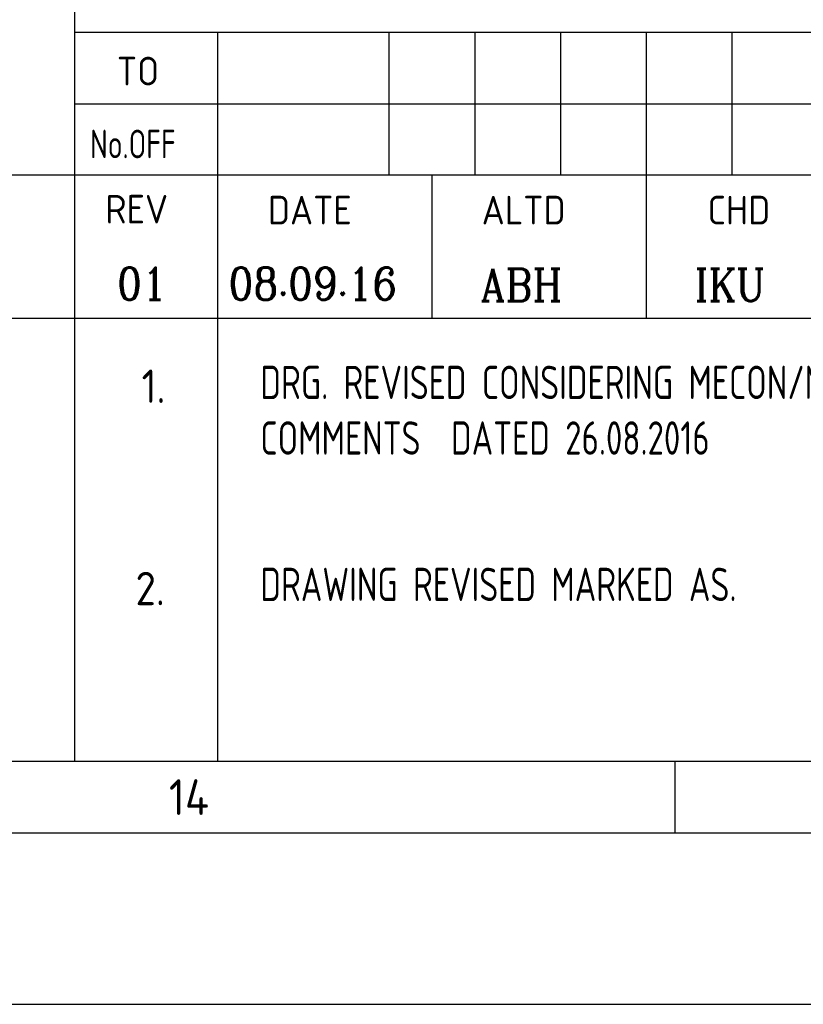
# Model space of a CAD drawing. Extents: x -287416 to 4934791, y -504132 to 1826789.
# Tile 112 of 132: x 102628 to 110854, y 146322 to 156653. Entities that reach past the tile are written whole.
import ezdxf
from ezdxf.enums import TextEntityAlignment as Align

# ---------------------------------------------------------------- set-up
doc = ezdxf.new("R2010")
doc.units = 0
doc.header["$LTSCALE"] = 800
doc.header["$MEASUREMENT"] = 0
doc.linetypes.add('CONTINOUS', pattern=[0])
doc.layers.get('0').update_dxf_attribs({"linetype": 'CONTINUOUS'})
doc.layers.add('FORMAT', color=7, linetype='CONTINUOUS')
doc.layers.add('TEXT', color=3, linetype='CONTINUOUS', lineweight=15)
doc.styles.add('ROMANC', font='romanc')
doc.styles.add('ROMANS', font='ISO9.shx', dxfattribs={"width": 0.8})
doc.styles.get("Standard").update_dxf_attribs({"font": 'ISO9'})

# ---------------------------------------------------------------- blocks, each defined once
blk = doc.blocks.new('A$C731D3036')
for p, q in [((-593.64, 265.66), (-593.64, 37.8)), ((-593.64, 151.19), (-26.68, 151.19)), ((-571.41, 151.19), (-571.41, 37.8)), ((-544.73, 151.19), (-544.73, 128.96)), ((-531.39, 151.19), (-531.39, 128.96)), ((-518.05, 151.19), (-518.05, 128.96)), ((-504.71, 151.19), (-504.71, 128.96)), ((-491.37, 151.19), (-491.37, 128.96)), ((-593.64, 140.07), (-438, 140.07)), ((-438, 128.96), (-749.28, 128.96)), ((-538.06, 128.96), (-538.06, 106.72)), ((-504.71, 128.96), (-504.71, 106.72)), ((-749.28, 106.72), (-26.68, 106.72)), ((-749.28, 106.72), (-337.95, 106.72)), ((-2590.23, 37.8), (-251.24, 37.8)), ((-500.26, 37.79), (-500.26, 26.67))]:
    blk.add_line(p, q)
for points in [[(0, 1869.86), (-2643.59, 1869.86), (-2643.59, 0), (0, 0)], [(-26.68, 1843.18), (-2616.91, 1843.18), (-2616.91, 26.68), (-26.68, 26.68)]]:
    blk.add_lwpolyline(points, close=True)
for s, p in [('TO', (-587.07, 142.92)), ('REV', (-588.86, 121.44)), ('DATE', (-563.57, 121.3)), ('ALTD', (-530.31, 121.3)), ('CHD', (-495.17, 121.3))]:
    blk.add_text(s, height=4.447).set_placement(p)
at = {"width": 0.8}
blk.add_text('No.OFF', height=4.447, dxfattribs=at).set_placement((-591.24, 131.58))
blk.add_text('14', height=5.558).set_placement((-575.85, 32.23), align=Align.MIDDLE)

msp = doc.modelspace()

# ---------------------------------------------------------------- block references
at = {"color": 1, "linetype": 'CONTINOUS', "lineweight": 15, "xscale": 67.46500254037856, "yscale": 67.46500254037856, "zscale": 67.46500254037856}
msp.add_blockref('A$C731D3036', (143254.7, 146321.8), dxfattribs=at)

# ---------------------------------------------------------------- texts
at = {"layer": 'FORMAT', "color": 4, "style": 'ROMANC', "width": 0.9}
for s, p in [('01', (103650.4, 153715.3)), ('08.09.16', (104820.3, 153715.4)), ('ABH', (107464.4, 153700.6)), ('IKU', (109714.4, 153700.6))]:
    msp.add_text(s, height=337.5, dxfattribs=at).set_placement(p)
at = {"layer": 'TEXT', "style": 'ROMANS'}
for s, p in [('1.', (103907.6, 152632.5)), ('2.', (103843.2, 150509.5))]:
    msp.add_text(s, height=350, dxfattribs=at).set_placement(p)
at = {"layer": 'TEXT', "style": 'ROMANS', "width": 0.8}
msp.add_text('DRAWING REVISED MARKED AS.', height=350, dxfattribs=at).set_placement((105154.5, 150553.1))
at = {"layer": 'TEXT', "attachment_point": 1, "style": 'ROMANS'}
for s, insert, char_height, width in [('\\pi-450,l450;{\\Fromans|c0;1. ALL DIMENSIONS ARE IN MM & ELEVATIONS IN METERS UNLESS STATED OTHERWISE. \\P\\pi-900,l900;2. ALL ELEVATIONS ARE WITH RESPECT TO TG HALL 0.0M WHICH CORRESPONDS TO    RL(+)219.0M  \\P3. ALL CIVIL DETAILS SUCH AS DOORS/WALLS/CLADDINGS/OPENINGS/TOILETS/ STAIRCASES/LIFT ETC. ARE INDICATIVE ONLY & FOR EXACT DETAILS REFER CIVIL/ARCHITECTURE DRAWINGS. \\P4. CIVIL TO PROVIDE 2NOs. EPS (TOS) 250MM WIDEx13800MM LONG FOR HPH-5, 250MM WIDEx16300MM LONG FOR HPH-6 FOR MOVEMENT OF HP.HEATERS AS PER LOCATION SHOWN IN THE DWG. }', (104145.1, 176163.4), 450, 25083.616), ('DRG. REVISED CONSIDERING MECON/NSPCL COMMENTS  DATED 26.08.2016', (105154.5, 153022.4), 350, 8274.142)]:
    msp.add_mtext(s, dxfattribs=dict(at, insert=insert, char_height=char_height, width=width))

doc.saveas('drawing.dxf')
